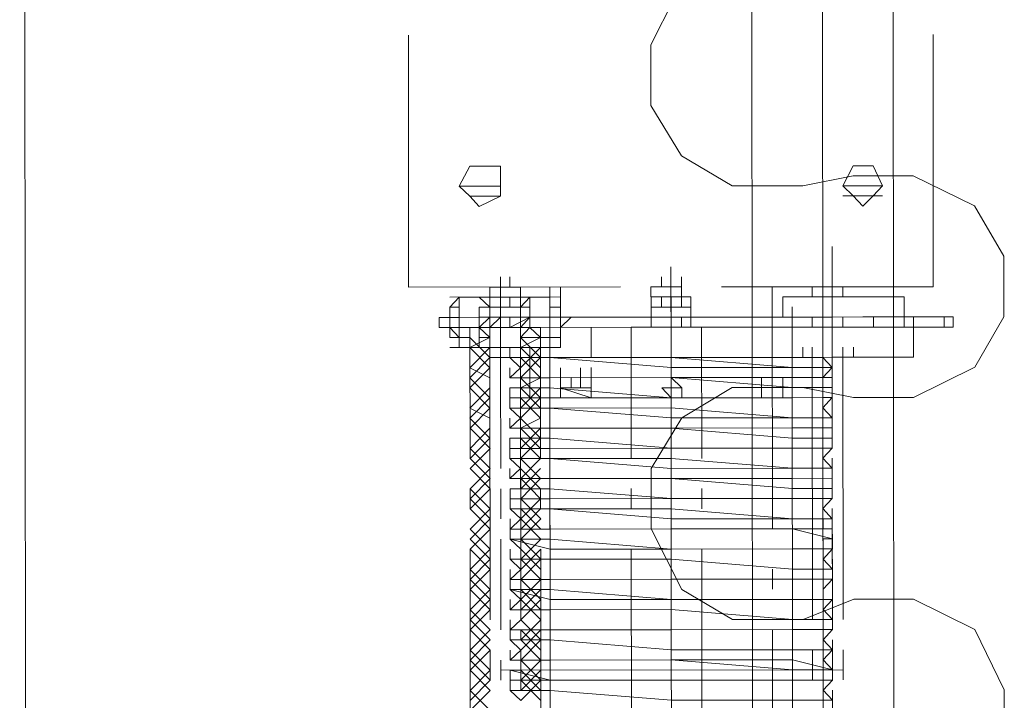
# Model space of a CAD drawing. Header units: inches. Extents: x -5850 to 5646, y 8947 to 13007.
# Tile 203 of 256: x -4432 to -4391, y 11421 to 11449. Entities that reach past the tile are written whole.
import ezdxf

# ---------------------------------------------------------------- set-up
doc = ezdxf.new("R2010")
doc.units = ezdxf.units.IN
doc.header["$MEASUREMENT"] = 0
doc.layers.add('at_Entity', color=7, linetype='Continuous')

msp = doc.modelspace()

# ---------------------------------------------------------------- linework, layer by layer
at = {"layer": 'at_Entity', "color": 7, "lineweight": 20}
for p, q in [((-4430.668, 10205.546), (-4431.996, 11691.973)), ((-4415.709, 11438.121), (-4415.718, 11448.683)), ((-4393.747, 11448.703), (-4393.738, 11438.141)), ((-4413.148, 11443.193), (-4413.594, 11442.35)), ((-4412.758, 11443.193), (-4413.148, 11443.193)), ((-4411.866, 11443.194), (-4412.758, 11443.193)), ((-4411.864, 11441.928), (-4411.866, 11443.194)), ((-4397.088, 11443.207), (-4397.533, 11442.364)), ((-4396.698, 11443.207), (-4397.088, 11443.207)), ((-4396.252, 11443.208), (-4396.698, 11443.207)), ((-4395.861, 11442.366), (-4396.252, 11443.208)), ((-4413.594, 11442.35), (-4411.865, 11442.352)), ((-4413.594, 11442.35), (-4413.147, 11441.927)), ((-4397.533, 11442.364), (-4395.861, 11442.366)), ((-4397.533, 11442.364), (-4397.087, 11441.941)), ((-4396.251, 11441.942), (-4395.861, 11442.366)), ((-4397.533, 11441.941), (-4395.86, 11441.942)), ((-4397.087, 11441.941), (-4396.696, 11441.518)), ((-4396.696, 11441.518), (-4396.251, 11441.942)), ((-4413.147, 11441.927), (-4411.864, 11441.928)), ((-4413.147, 11441.927), (-4412.756, 11441.503)), ((-4412.756, 11441.503), (-4411.864, 11441.928)), ((-4405.114, 11438.131), (-4405.114, 11438.555)), ((-4404.723, 11438.131), (-4404.724, 11438.555)), ((-4404.277, 11438.132), (-4404.278, 11438.555)), ((-4404.277, 11438.132), (-4404.278, 11438.555)), ((-4398.366, 11438.137), (-4398.367, 11438.561)), ((-4406.842, 11438.129), (-4415.709, 11438.121)), ((-4412.307, 11438.124), (-4411.025, 11438.126)), ((-4411.861, 11438.125), (-4412.307, 11438.124)), ((-4412.306, 11437.282), (-4412.307, 11438.124)), ((-4411.471, 11438.125), (-4411.861, 11438.125)), ((-4411.025, 11438.126), (-4411.024, 11437.707)), ((-4409.789, 11427.989), (-4409.798, 11438.127)), ((-4405.56, 11438.13), (-4404.277, 11438.132)), ((-4405.559, 11437.288), (-4405.56, 11438.13)), ((-4404.277, 11438.132), (-4405.114, 11438.131)), ((-4404.723, 11438.131), (-4405.114, 11438.131)), ((-4404.277, 11438.132), (-4404.723, 11438.131)), ((-4404.277, 11438.132), (-4404.723, 11438.131)), ((-4404.277, 11437.713), (-4404.277, 11438.132)), ((-4404.277, 11438.132), (-4404.277, 11437.713)), ((-4393.738, 11438.141), (-4402.604, 11438.133)), ((-4400.476, 11427.997), (-4400.485, 11438.135)), ((-4398.812, 11438.136), (-4398.366, 11438.137)), ((-4398.812, 11437.718), (-4398.812, 11438.136)), ((-4398.812, 11437.718), (-4398.812, 11438.136)), ((-4397.53, 11438.138), (-4398.366, 11438.137)), ((-4398.366, 11438.137), (-4397.53, 11438.138)), ((-4398.366, 11437.719), (-4398.366, 11438.137)), ((-4397.53, 11438.138), (-4397.529, 11437.719)), ((-4413.589, 11437.705), (-4413.979, 11437.281)), ((-4413.143, 11437.705), (-4413.589, 11437.705)), ((-4413.589, 11436.857), (-4413.589, 11437.705)), ((-4413.589, 11437.705), (-4413.143, 11437.705)), ((-4413.143, 11437.705), (-4412.307, 11437.706)), ((-4413.143, 11437.705), (-4412.753, 11437.706)), ((-4412.753, 11437.706), (-4412.306, 11437.282)), ((-4412.307, 11437.706), (-4411.024, 11437.707)), ((-4412.307, 11437.706), (-4412.306, 11437.282)), ((-4411.47, 11437.707), (-4411.47, 11437.283)), ((-4411.024, 11437.707), (-4410.188, 11437.708)), ((-4411.024, 11437.283), (-4411.024, 11437.707)), ((-4411.024, 11437.707), (-4411.024, 11437.283)), ((-4411.024, 11437.283), (-4411.024, 11437.707)), ((-4410.634, 11437.284), (-4410.634, 11437.708)), ((-4410.634, 11437.708), (-4410.188, 11437.708)), ((-4410.188, 11437.708), (-4409.351, 11437.709)), ((-4410.188, 11437.708), (-4409.797, 11437.708)), ((-4409.797, 11437.708), (-4409.797, 11437.285)), ((-4409.351, 11437.709), (-4409.351, 11436.861)), ((-4404.277, 11437.713), (-4405.559, 11437.712)), ((-4405.559, 11437.288), (-4405.559, 11437.712)), ((-4405.113, 11437.713), (-4405.113, 11437.289)), ((-4404.277, 11437.713), (-4403.886, 11437.714)), ((-4404.277, 11437.713), (-4404.276, 11437.289)), ((-4404.276, 11437.289), (-4404.277, 11437.713)), ((-4403.886, 11437.714), (-4403.886, 11437.29)), ((-4398.366, 11437.719), (-4400.039, 11437.717)), ((-4400.039, 11437.717), (-4400.038, 11436.869)), ((-4398.812, 11437.718), (-4398.366, 11437.719)), ((-4398.366, 11437.719), (-4397.083, 11437.72)), ((-4397.975, 11437.719), (-4398.366, 11437.719)), ((-4398.366, 11437.719), (-4397.975, 11437.719)), ((-4397.975, 11437.719), (-4398.366, 11437.719)), ((-4397.083, 11437.72), (-4397.975, 11437.719)), ((-4397.083, 11437.72), (-4397.975, 11437.719)), ((-4397.975, 11436.871), (-4397.975, 11437.719)), ((-4397.529, 11437.719), (-4397.083, 11437.72)), ((-4394.964, 11437.722), (-4397.083, 11437.72)), ((-4394.963, 11436.874), (-4394.964, 11437.722)), ((-4413.979, 11437.281), (-4413.979, 11436.433)), ((-4413.589, 11436.857), (-4413.589, 11437.281)), ((-4412.753, 11437.282), (-4412.306, 11437.282)), ((-4412.753, 11437.282), (-4412.752, 11436.858)), ((-4412.752, 11436.858), (-4412.753, 11437.282)), ((-4412.306, 11437.282), (-4411.024, 11437.283)), ((-4411.024, 11437.283), (-4410.634, 11437.284)), ((-4411.024, 11437.283), (-4411.023, 11436.86)), ((-4409.797, 11437.285), (-4409.351, 11437.285)), ((-4409.795, 11434.747), (-4409.797, 11437.285)), ((-4409.797, 11436.861), (-4409.797, 11437.285)), ((-4409.351, 11437.285), (-4409.35, 11436.437)), ((-4403.886, 11437.29), (-4405.559, 11437.288)), ((-4405.559, 11437.288), (-4405.559, 11436.865)), ((-4403.886, 11437.29), (-4403.886, 11436.866)), ((-4403.886, 11437.29), (-4403.886, 11436.866)), ((-4400.038, 11436.869), (-4400.038, 11437.293)), ((-4399.646, 11434.756), (-4399.648, 11437.294)), ((-4394.963, 11436.874), (-4394.964, 11437.298)), ((-4413.979, 11436.857), (-4414.425, 11436.857)), ((-4414.425, 11436.857), (-4414.425, 11436.433)), ((-4413.979, 11436.433), (-4413.979, 11436.857)), ((-4413.979, 11436.857), (-4413.589, 11436.857)), ((-4413.589, 11436.857), (-4413.979, 11436.857)), ((-4413.979, 11436.857), (-4413.979, 11436.433)), ((-4412.752, 11436.858), (-4413.589, 11436.857)), ((-4413.588, 11436.434), (-4413.589, 11436.857)), ((-4413.589, 11436.857), (-4413.588, 11436.01)), ((-4413.589, 11436.857), (-4413.588, 11436.434)), ((-4412.752, 11436.858), (-4411.023, 11436.86)), ((-4412.306, 11436.859), (-4412.752, 11436.858)), ((-4412.752, 11436.434), (-4412.752, 11436.858)), ((-4412.752, 11436.434), (-4412.752, 11436.858)), ((-4412.306, 11436.435), (-4412.306, 11436.859)), ((-4412.306, 11436.859), (-4412.306, 11436.435)), ((-4412.306, 11436.435), (-4412.306, 11436.859)), ((-4411.023, 11436.86), (-4411.47, 11436.859)), ((-4411.47, 11436.859), (-4411.469, 11436.435)), ((-4411.47, 11436.859), (-4411.469, 11436.435)), ((-4411.469, 11436.435), (-4411.47, 11436.859)), ((-4411.023, 11436.436), (-4411.023, 11436.86)), ((-4411.023, 11436.436), (-4411.023, 11436.86)), ((-4410.633, 11436.86), (-4411.023, 11436.86)), ((-4410.187, 11436.86), (-4410.633, 11436.86)), ((-4405.559, 11436.865), (-4410.187, 11436.86)), ((-4409.351, 11436.861), (-4409.797, 11436.861)), ((-4409.797, 11436.861), (-4409.796, 11436.437)), ((-4409.351, 11436.861), (-4408.904, 11436.862)), ((-4409.35, 11436.437), (-4409.351, 11436.861)), ((-4409.35, 11436.437), (-4409.351, 11436.861)), ((-4409.351, 11436.861), (-4409.35, 11436.437)), ((-4408.904, 11436.862), (-4409.35, 11436.437)), ((-4404.276, 11436.866), (-4405.559, 11436.865)), ((-4405.558, 11436.441), (-4405.559, 11436.865)), ((-4405.112, 11436.865), (-4405.559, 11436.865)), ((-4405.558, 11436.441), (-4405.559, 11436.865)), ((-4405.112, 11436.865), (-4404.276, 11436.866)), ((-4404.276, 11436.442), (-4404.276, 11436.866)), ((-4404.276, 11436.442), (-4404.276, 11436.866)), ((-4403.886, 11436.866), (-4404.276, 11436.866)), ((-4400.038, 11436.869), (-4403.886, 11436.866)), ((-4403.885, 11436.442), (-4403.886, 11436.866)), ((-4401.32, 11436.445), (-4401.321, 11436.868)), ((-4401.32, 11436.445), (-4401.321, 11436.868)), ((-4398.811, 11436.871), (-4400.038, 11436.869)), ((-4398.811, 11436.447), (-4398.811, 11436.871)), ((-4398.811, 11436.871), (-4397.975, 11436.871)), ((-4396.246, 11436.873), (-4397.975, 11436.871)), ((-4397.975, 11436.871), (-4396.692, 11436.872)), ((-4397.528, 11436.448), (-4397.529, 11436.872)), ((-4396.246, 11436.873), (-4396.692, 11436.872)), ((-4395.856, 11436.873), (-4396.246, 11436.873)), ((-4396.246, 11436.449), (-4396.246, 11436.873)), ((-4395.856, 11436.873), (-4395.41, 11436.874)), ((-4395.41, 11436.874), (-4395.409, 11436.45)), ((-4394.963, 11436.874), (-4395.41, 11436.874)), ((-4393.737, 11436.875), (-4394.963, 11436.874)), ((-4394.573, 11436.451), (-4394.573, 11436.874)), ((-4392.9, 11436.876), (-4393.737, 11436.875)), ((-4393.29, 11436.452), (-4393.29, 11436.875)), ((-4392.9, 11436.452), (-4392.9, 11436.876)), ((-4413.979, 11436.433), (-4414.425, 11436.433)), ((-4413.588, 11436.434), (-4413.979, 11436.433)), ((-4413.588, 11436.434), (-4413.979, 11436.433)), ((-4413.979, 11436.433), (-4413.978, 11436.009)), ((-4413.588, 11436.01), (-4413.588, 11436.434)), ((-4412.752, 11436.434), (-4413.588, 11436.434)), ((-4413.588, 11436.434), (-4413.588, 11436.01)), ((-4412.752, 11436.434), (-4413.142, 11436.434)), ((-4413.137, 11430.941), (-4413.142, 11436.434)), ((-4412.306, 11436.435), (-4412.752, 11436.434)), ((-4412.306, 11436.435), (-4412.752, 11436.434)), ((-4412.306, 11436.435), (-4412.752, 11436.434)), ((-4412.305, 11436.011), (-4412.752, 11436.434)), ((-4412.751, 11436.01), (-4412.752, 11436.434)), ((-4412.306, 11436.435), (-4411.469, 11436.435)), ((-4412.306, 11436.435), (-4412.305, 11435.169)), ((-4412.305, 11436.011), (-4412.306, 11436.435)), ((-4411.469, 11436.435), (-4411.023, 11436.436)), ((-4410.633, 11436.436), (-4411.023, 11436.436)), ((-4411.023, 11436.436), (-4410.633, 11436.436)), ((-4411.023, 11436.012), (-4411.023, 11436.436)), ((-4410.633, 11436.436), (-4411.023, 11436.436)), ((-4411.023, 11436.436), (-4411.022, 11435.17)), ((-4411.023, 11436.436), (-4411.023, 11436.012)), ((-4410.187, 11436.437), (-4410.633, 11436.436)), ((-4410.633, 11436.436), (-4410.187, 11436.437)), ((-4405.112, 11436.441), (-4410.187, 11436.437)), ((-4410.182, 11430.944), (-4410.187, 11436.437)), ((-4409.796, 11436.437), (-4404.722, 11436.441)), ((-4409.771, 11408.137), (-4409.796, 11436.437)), ((-4409.795, 11435.171), (-4409.796, 11436.437)), ((-4409.796, 11436.013), (-4409.796, 11436.437)), ((-4409.35, 11436.437), (-4409.35, 11436.014)), ((-4409.35, 11436.014), (-4409.35, 11436.437)), ((-4408.068, 11436.438), (-4405.558, 11436.441)), ((-4405.949, 11436.44), (-4408.068, 11436.438)), ((-4408.068, 11436.438), (-4408.066, 11435.173)), ((-4406.39, 11430.947), (-4406.395, 11436.44)), ((-4406.395, 11436.44), (-4405.949, 11436.44)), ((-4405.949, 11436.44), (-4403.885, 11436.442)), ((-4405.949, 11436.44), (-4405.558, 11436.441)), ((-4405.558, 11436.441), (-4403.885, 11436.442)), ((-4404.276, 11436.442), (-4405.112, 11436.441)), ((-4404.722, 11436.441), (-4404.276, 11436.442)), ((-4400.038, 11436.446), (-4404.276, 11436.442)), ((-4399.647, 11436.446), (-4404.276, 11436.442)), ((-4401.32, 11436.445), (-4404.276, 11436.442)), ((-4403.885, 11436.442), (-4404.276, 11436.442)), ((-4403.885, 11436.442), (-4401.32, 11436.445)), ((-4403.885, 11436.442), (-4403.439, 11436.443)), ((-4403.434, 11430.95), (-4403.439, 11436.443)), ((-4394.573, 11436.451), (-4401.32, 11436.445)), ((-4401.32, 11436.445), (-4399.647, 11436.446)), ((-4401.319, 11435.179), (-4401.32, 11436.445)), ((-4398.811, 11436.447), (-4400.038, 11436.446)), ((-4394.963, 11436.45), (-4399.647, 11436.446)), ((-4399.647, 11436.446), (-4399.646, 11435.18)), ((-4399.622, 11408.146), (-4399.647, 11436.446)), ((-4399.201, 11436.446), (-4397.082, 11436.448)), ((-4399.201, 11436.446), (-4397.082, 11436.448)), ((-4398.811, 11436.447), (-4397.974, 11436.448)), ((-4396.692, 11436.449), (-4397.974, 11436.448)), ((-4397.974, 11436.448), (-4396.246, 11436.449)), ((-4396.246, 11436.449), (-4396.692, 11436.449)), ((-4395.855, 11436.449), (-4396.246, 11436.449)), ((-4395.409, 11436.45), (-4395.855, 11436.449)), ((-4394.963, 11436.45), (-4395.409, 11436.45)), ((-4394.963, 11436.45), (-4394.573, 11436.451)), ((-4393.736, 11436.451), (-4394.963, 11436.45)), ((-4394.572, 11435.185), (-4394.573, 11436.451)), ((-4392.9, 11436.452), (-4393.736, 11436.451)), ((-4413.978, 11436.009), (-4413.588, 11436.01)), ((-4413.142, 11436.01), (-4413.588, 11436.01)), ((-4413.588, 11435.592), (-4413.588, 11436.01)), ((-4412.305, 11435.169), (-4412.305, 11436.011)), ((-4412.305, 11435.169), (-4412.305, 11436.011)), ((-4411.023, 11436.012), (-4411.022, 11435.17)), ((-4411.023, 11436.012), (-4411.022, 11435.17)), ((-4409.796, 11436.013), (-4410.186, 11436.013)), ((-4409.35, 11436.014), (-4409.796, 11436.013)), ((-4409.796, 11436.013), (-4409.796, 11435.595)), ((-4413.141, 11435.592), (-4413.588, 11435.592)), ((-4412.305, 11435.169), (-4412.305, 11435.593)), ((-4412.305, 11435.169), (-4412.305, 11435.593)), ((-4412.305, 11435.169), (-4412.305, 11435.593)), ((-4412.305, 11435.169), (-4412.305, 11435.593)), ((-4412.305, 11435.169), (-4412.305, 11435.593)), ((-4412.305, 11435.169), (-4412.305, 11435.593)), ((-4411.468, 11435.17), (-4411.468, 11435.593)), ((-4411.468, 11435.17), (-4411.468, 11435.593)), ((-4411.022, 11435.17), (-4411.022, 11435.594)), ((-4411.022, 11435.17), (-4411.022, 11435.594)), ((-4411.022, 11435.17), (-4411.022, 11435.594)), ((-4411.022, 11435.17), (-4411.022, 11435.594)), ((-4411.022, 11435.17), (-4411.022, 11435.594)), ((-4411.022, 11435.17), (-4411.022, 11435.594)), ((-4410.632, 11435.17), (-4410.632, 11435.594)), ((-4410.632, 11435.17), (-4410.632, 11435.594)), ((-4409.796, 11435.595), (-4410.186, 11435.595)), ((-4410.186, 11435.171), (-4410.186, 11435.595)), ((-4410.186, 11435.171), (-4410.186, 11435.595)), ((-4409.795, 11435.171), (-4409.796, 11435.595)), ((-4401.319, 11435.179), (-4401.319, 11435.602)), ((-4401.319, 11435.179), (-4401.319, 11435.602)), ((-4399.646, 11435.18), (-4399.646, 11435.604)), ((-4399.2, 11435.181), (-4399.2, 11435.604)), ((-4398.81, 11435.181), (-4398.81, 11435.605)), ((-4398.81, 11435.181), (-4398.81, 11435.605)), ((-4397.527, 11435.182), (-4397.527, 11435.606)), ((-4397.527, 11435.182), (-4397.527, 11435.606)), ((-4397.081, 11435.182), (-4397.081, 11435.606)), ((-4412.305, 11435.169), (-4411.022, 11435.17)), ((-4411.022, 11435.17), (-4412.305, 11435.169)), ((-4412.295, 11424.189), (-4412.305, 11435.169)), ((-4412.295, 11424.189), (-4412.305, 11435.169)), ((-4410.632, 11435.17), (-4411.468, 11435.17)), ((-4410.632, 11435.17), (-4411.468, 11435.17)), ((-4410.632, 11435.17), (-4411.468, 11435.17)), ((-4411.022, 11434.746), (-4411.468, 11435.17)), ((-4411.022, 11435.17), (-4411.012, 11424.19)), ((-4411.022, 11435.17), (-4411.012, 11424.19)), ((-4410.186, 11435.171), (-4410.632, 11435.17)), ((-4410.186, 11435.171), (-4410.632, 11435.17)), ((-4410.632, 11435.17), (-4410.186, 11435.171)), ((-4410.632, 11435.17), (-4410.631, 11434.328)), ((-4410.631, 11434.328), (-4410.632, 11435.17)), ((-4410.186, 11435.171), (-4409.795, 11435.171)), ((-4409.795, 11435.171), (-4410.186, 11435.171)), ((-4410.186, 11435.171), (-4410.185, 11434.329)), ((-4410.186, 11435.171), (-4410.185, 11434.329)), ((-4410.186, 11435.171), (-4409.795, 11435.171)), ((-4409.795, 11435.171), (-4404.721, 11435.176)), ((-4404.721, 11435.176), (-4409.795, 11435.171)), ((-4409.795, 11435.171), (-4404.72, 11434.752)), ((-4408.066, 11435.173), (-4406.394, 11435.174)), ((-4406.394, 11435.174), (-4408.066, 11435.173)), ((-4399.646, 11435.18), (-4404.721, 11435.176)), ((-4404.721, 11435.176), (-4399.646, 11434.756)), ((-4401.319, 11435.179), (-4403.438, 11435.177)), ((-4403.438, 11435.177), (-4401.319, 11435.179)), ((-4394.572, 11435.185), (-4401.319, 11435.179)), ((-4401.319, 11435.179), (-4399.2, 11435.181)), ((-4398.364, 11435.181), (-4399.646, 11435.18)), ((-4399.2, 11435.181), (-4397.973, 11435.182)), ((-4398.81, 11435.181), (-4399.2, 11435.181)), ((-4398.81, 11435.181), (-4399.2, 11435.181)), ((-4398.81, 11435.181), (-4397.081, 11435.182)), ((-4398.81, 11435.181), (-4397.527, 11435.182)), ((-4398.8, 11424.201), (-4398.81, 11435.181)), ((-4398.364, 11435.181), (-4397.973, 11434.758)), ((-4397.973, 11435.182), (-4394.962, 11435.184)), ((-4397.973, 11434.758), (-4397.973, 11435.182)), ((-4397.081, 11435.182), (-4397.527, 11435.182)), ((-4397.527, 11435.182), (-4397.517, 11424.202)), ((-4394.962, 11435.184), (-4394.572, 11435.185)), ((-4411.467, 11434.328), (-4411.468, 11434.746)), ((-4411.467, 11434.328), (-4411.022, 11434.746)), ((-4410.631, 11434.328), (-4410.631, 11434.747)), ((-4410.631, 11434.328), (-4410.631, 11434.747)), ((-4410.631, 11434.328), (-4410.631, 11434.747)), ((-4410.631, 11434.328), (-4410.631, 11434.747)), ((-4410.185, 11434.329), (-4410.185, 11434.747)), ((-4410.185, 11434.329), (-4410.185, 11434.747)), ((-4410.185, 11434.329), (-4410.185, 11434.747)), ((-4410.185, 11434.329), (-4410.185, 11434.747)), ((-4409.348, 11434.329), (-4409.349, 11434.748)), ((-4409.348, 11434.329), (-4409.349, 11434.748)), ((-4408.512, 11434.33), (-4408.512, 11434.748)), ((-4408.066, 11434.331), (-4408.066, 11434.749)), ((-4408.066, 11434.331), (-4408.066, 11434.749)), ((-4399.646, 11434.756), (-4404.72, 11434.752)), ((-4399.646, 11434.756), (-4397.973, 11434.758)), ((-4397.973, 11434.758), (-4399.646, 11434.756)), ((-4397.973, 11434.758), (-4398.363, 11434.339)), ((-4410.631, 11434.328), (-4411.467, 11434.328)), ((-4411.467, 11434.328), (-4410.631, 11434.328)), ((-4411.021, 11434.328), (-4411.467, 11434.328)), ((-4411.021, 11433.904), (-4411.021, 11434.328)), ((-4410.185, 11434.329), (-4410.631, 11434.328)), ((-4410.631, 11434.328), (-4410.185, 11434.329)), ((-4410.631, 11434.328), (-4410.631, 11433.905)), ((-4410.185, 11434.329), (-4409.794, 11434.329)), ((-4409.794, 11434.329), (-4410.185, 11434.329)), ((-4410.184, 11433.905), (-4410.185, 11434.329)), ((-4409.794, 11434.329), (-4404.72, 11434.334)), ((-4409.794, 11434.329), (-4404.72, 11434.334)), ((-4408.066, 11434.331), (-4409.348, 11434.329)), ((-4409.348, 11434.329), (-4408.066, 11434.331)), ((-4409.348, 11434.329), (-4408.902, 11434.33)), ((-4409.348, 11433.906), (-4409.348, 11434.329)), ((-4409.348, 11433.906), (-4409.348, 11434.329)), ((-4409.348, 11433.906), (-4409.348, 11434.329)), ((-4408.902, 11434.33), (-4408.902, 11433.906)), ((-4408.512, 11434.33), (-4408.511, 11433.906)), ((-4408.512, 11434.33), (-4408.511, 11433.906)), ((-4408.511, 11433.906), (-4408.512, 11434.33)), ((-4408.511, 11433.906), (-4408.512, 11434.33)), ((-4408.066, 11434.331), (-4408.065, 11433.907)), ((-4408.065, 11433.907), (-4408.066, 11434.331)), ((-4408.065, 11433.907), (-4408.066, 11434.331)), ((-4408.066, 11434.331), (-4408.065, 11433.907)), ((-4408.065, 11433.907), (-4408.066, 11434.331)), ((-4399.645, 11434.338), (-4404.72, 11434.334)), ((-4404.72, 11434.334), (-4399.645, 11433.914)), ((-4404.72, 11434.334), (-4404.72, 11433.91)), ((-4404.273, 11433.91), (-4404.72, 11434.334)), ((-4400.928, 11433.913), (-4400.928, 11434.337)), ((-4400.928, 11433.913), (-4400.928, 11434.337)), ((-4400.928, 11433.913), (-4400.928, 11434.337)), ((-4400.928, 11433.913), (-4400.928, 11434.337)), ((-4400.928, 11433.913), (-4400.928, 11434.337)), ((-4399.645, 11434.338), (-4397.972, 11434.34)), ((-4398.363, 11434.339), (-4397.972, 11434.34)), ((-4397.972, 11433.916), (-4397.972, 11434.34)), ((-4411.467, 11433.904), (-4410.631, 11433.905)), ((-4411.467, 11433.904), (-4411.467, 11433.48)), ((-4411.467, 11433.904), (-4411.021, 11433.904)), ((-4410.631, 11433.905), (-4410.184, 11433.905)), ((-4410.184, 11433.905), (-4409.794, 11433.905)), ((-4409.794, 11433.905), (-4404.719, 11433.486)), ((-4409.348, 11433.906), (-4408.065, 11433.907)), ((-4408.065, 11433.483), (-4409.348, 11433.906)), ((-4408.902, 11433.906), (-4409.348, 11433.906)), ((-4404.72, 11433.91), (-4405.11, 11433.909)), ((-4405.11, 11433.909), (-4404.719, 11433.486)), ((-4404.273, 11433.486), (-4404.273, 11433.91)), ((-4401.318, 11433.913), (-4401.318, 11433.489)), ((-4401.318, 11433.913), (-4401.318, 11433.489)), ((-4400.035, 11433.914), (-4400.928, 11433.913)), ((-4400.035, 11433.914), (-4400.928, 11433.913)), ((-4400.928, 11433.913), (-4400.927, 11433.489)), ((-4400.927, 11433.489), (-4400.928, 11433.913)), ((-4400.928, 11433.913), (-4400.927, 11433.489)), ((-4400.927, 11433.489), (-4400.928, 11433.913)), ((-4400.927, 11433.489), (-4400.928, 11433.913)), ((-4400.035, 11433.914), (-4400.481, 11433.914)), ((-4400.481, 11433.914), (-4400.481, 11433.49)), ((-4400.035, 11433.49), (-4400.035, 11433.914)), ((-4399.645, 11433.914), (-4397.972, 11433.916)), ((-4397.972, 11433.916), (-4398.362, 11433.915)), ((-4398.362, 11433.915), (-4398.362, 11433.492)), ((-4397.972, 11433.492), (-4397.972, 11433.916)), ((-4411.467, 11433.48), (-4409.794, 11433.481)), ((-4411.466, 11433.056), (-4411.467, 11433.48)), ((-4411.02, 11433.48), (-4411.467, 11433.48)), ((-4411.02, 11433.057), (-4411.02, 11433.48)), ((-4409.794, 11433.481), (-4404.719, 11433.486)), ((-4404.719, 11433.486), (-4399.645, 11433.491)), ((-4399.645, 11433.491), (-4404.719, 11433.486)), ((-4404.719, 11433.486), (-4404.273, 11433.486)), ((-4400.035, 11433.49), (-4400.927, 11433.489)), ((-4400.035, 11433.49), (-4400.927, 11433.489)), ((-4400.481, 11433.49), (-4400.035, 11433.49)), ((-4399.645, 11433.491), (-4397.972, 11433.492)), ((-4397.972, 11433.492), (-4399.645, 11433.491)), ((-4398.362, 11433.492), (-4397.972, 11433.492)), ((-4397.972, 11433.492), (-4398.362, 11433.068)), ((-4411.466, 11433.056), (-4409.793, 11433.058)), ((-4409.793, 11433.058), (-4411.466, 11433.056)), ((-4411.466, 11433.056), (-4411.02, 11433.057)), ((-4411.02, 11432.638), (-4411.466, 11433.056)), ((-4404.719, 11433.062), (-4409.793, 11433.058)), ((-4409.793, 11433.058), (-4404.718, 11432.644)), ((-4404.719, 11433.062), (-4399.644, 11432.648)), ((-4398.362, 11433.068), (-4397.971, 11432.65)), ((-4397.971, 11432.65), (-4397.971, 11433.068)), ((-4411.465, 11432.214), (-4411.466, 11432.638)), ((-4411.465, 11432.214), (-4411.02, 11432.638)), ((-4399.644, 11432.648), (-4404.718, 11432.644)), ((-4399.644, 11432.648), (-4397.971, 11432.65)), ((-4397.971, 11432.65), (-4399.644, 11432.648)), ((-4397.971, 11432.65), (-4398.361, 11432.65)), ((-4398.361, 11432.65), (-4398.361, 11432.226)), ((-4411.465, 11432.214), (-4409.793, 11432.216)), ((-4409.793, 11432.216), (-4411.465, 11432.214)), ((-4411.019, 11432.215), (-4411.465, 11432.214)), ((-4411.019, 11431.791), (-4411.019, 11432.215)), ((-4409.793, 11432.216), (-4404.718, 11432.22)), ((-4404.718, 11432.22), (-4409.793, 11432.216)), ((-4399.643, 11432.225), (-4404.718, 11432.22)), ((-4404.718, 11432.22), (-4399.643, 11431.801)), ((-4399.643, 11432.225), (-4397.971, 11432.226)), ((-4398.361, 11432.226), (-4397.971, 11432.226)), ((-4397.97, 11431.802), (-4397.971, 11432.226)), ((-4411.465, 11431.79), (-4409.792, 11431.792)), ((-4411.465, 11431.79), (-4411.019, 11431.791)), ((-4411.465, 11431.79), (-4411.465, 11431.366)), ((-4409.792, 11431.792), (-4404.717, 11431.373)), ((-4399.643, 11431.801), (-4397.97, 11431.802)), ((-4397.97, 11431.802), (-4398.361, 11431.802)), ((-4398.361, 11431.802), (-4398.36, 11431.378)), ((-4397.97, 11431.379), (-4397.97, 11431.802)), ((-4411.465, 11431.366), (-4409.792, 11431.368)), ((-4411.019, 11431.367), (-4411.465, 11431.366)), ((-4411.464, 11430.943), (-4411.465, 11431.366)), ((-4411.018, 11430.943), (-4411.019, 11431.367)), ((-4409.792, 11431.368), (-4404.717, 11431.373)), ((-4404.717, 11431.373), (-4399.643, 11431.377)), ((-4399.643, 11431.377), (-4404.717, 11431.373)), ((-4399.643, 11431.377), (-4397.97, 11431.379)), ((-4397.97, 11431.379), (-4399.643, 11431.377)), ((-4398.36, 11431.378), (-4397.97, 11431.379)), ((-4397.97, 11431.379), (-4398.36, 11430.954)), ((-4411.464, 11430.943), (-4409.791, 11430.944)), ((-4409.791, 11430.944), (-4411.464, 11430.943)), ((-4411.464, 11430.943), (-4411.018, 11430.943)), ((-4411.018, 11430.525), (-4411.464, 11430.943)), ((-4404.717, 11430.949), (-4409.791, 11430.944)), ((-4409.791, 11430.944), (-4404.716, 11430.53)), ((-4404.717, 11430.949), (-4399.642, 11430.535)), ((-4398.36, 11430.954), (-4397.969, 11430.536)), ((-4397.969, 11430.536), (-4397.969, 11430.955)), ((-4411.464, 11430.101), (-4411.018, 11430.525)), ((-4411.464, 11430.101), (-4411.464, 11430.524)), ((-4399.642, 11430.535), (-4404.716, 11430.53)), ((-4399.642, 11430.535), (-4397.969, 11430.536)), ((-4397.969, 11430.536), (-4399.642, 11430.535)), ((-4397.969, 11430.536), (-4398.359, 11430.536)), ((-4398.359, 11430.536), (-4398.359, 11430.112)), ((-4411.464, 11430.101), (-4409.791, 11430.102)), ((-4409.791, 11430.102), (-4411.464, 11430.101)), ((-4411.017, 11430.101), (-4411.464, 11430.101)), ((-4411.017, 11429.677), (-4411.017, 11430.101)), ((-4409.791, 11430.102), (-4404.716, 11430.107)), ((-4409.791, 11430.102), (-4404.716, 11430.107)), ((-4399.642, 11430.111), (-4404.716, 11430.107)), ((-4404.716, 11430.107), (-4399.641, 11429.687)), ((-4399.642, 11430.111), (-4397.969, 11430.113)), ((-4398.359, 11430.112), (-4397.969, 11430.113)), ((-4397.968, 11429.689), (-4397.969, 11430.113)), ((-4413.135, 11428.833), (-4413.136, 11429.675)), ((-4411.463, 11429.677), (-4409.79, 11429.678)), ((-4411.463, 11429.677), (-4411.463, 11429.259)), ((-4411.463, 11429.677), (-4411.017, 11429.677)), ((-4410.18, 11428.836), (-4410.181, 11429.678)), ((-4409.79, 11429.678), (-4404.715, 11429.265)), ((-4406.388, 11428.839), (-4406.389, 11429.681)), ((-4403.432, 11428.842), (-4403.433, 11429.684)), ((-4399.641, 11429.687), (-4397.968, 11429.689)), ((-4397.968, 11429.689), (-4398.359, 11429.689)), ((-4398.359, 11429.689), (-4398.358, 11429.27)), ((-4397.968, 11429.271), (-4397.968, 11429.689)), ((-4411.463, 11429.259), (-4409.79, 11429.26)), ((-4411.462, 11428.835), (-4411.463, 11429.259)), ((-4411.017, 11429.259), (-4411.463, 11429.259)), ((-4411.016, 11428.835), (-4411.017, 11429.259)), ((-4404.715, 11429.265), (-4409.79, 11429.26)), ((-4404.715, 11429.265), (-4399.641, 11429.269)), ((-4399.641, 11429.269), (-4404.715, 11429.265)), ((-4399.641, 11429.269), (-4397.968, 11429.271)), ((-4397.968, 11429.271), (-4399.641, 11429.269)), ((-4398.358, 11429.27), (-4397.968, 11429.271)), ((-4397.968, 11429.271), (-4398.358, 11428.846)), ((-4411.462, 11428.835), (-4409.79, 11428.836)), ((-4409.79, 11428.836), (-4411.462, 11428.835)), ((-4411.462, 11428.835), (-4411.016, 11428.835)), ((-4411.016, 11428.411), (-4411.462, 11428.835)), ((-4409.79, 11428.836), (-4404.715, 11428.841)), ((-4409.79, 11428.836), (-4404.715, 11428.417)), ((-4404.715, 11428.841), (-4399.64, 11428.422)), ((-4398.358, 11428.846), (-4397.967, 11428.423)), ((-4397.967, 11428.423), (-4397.968, 11428.847)), ((-4411.462, 11427.987), (-4411.462, 11428.411)), ((-4411.462, 11427.987), (-4411.016, 11428.411)), ((-4399.64, 11428.422), (-4404.715, 11428.417)), ((-4399.64, 11428.422), (-4397.967, 11428.423)), ((-4397.967, 11428.423), (-4399.64, 11428.422)), ((-4397.967, 11428.423), (-4398.357, 11428.423)), ((-4398.357, 11428.423), (-4398.357, 11427.999)), ((-4411.462, 11427.987), (-4409.789, 11427.989)), ((-4409.789, 11427.989), (-4411.462, 11427.987)), ((-4411.016, 11427.988), (-4411.462, 11427.987)), ((-4411.461, 11427.569), (-4411.462, 11427.987)), ((-4411.015, 11427.569), (-4411.016, 11427.988)), ((-4409.789, 11427.989), (-4404.714, 11427.993)), ((-4409.789, 11427.989), (-4404.714, 11427.993)), ((-4404.714, 11427.993), (-4399.64, 11427.998)), ((-4399.64, 11427.998), (-4404.714, 11427.993)), ((-4397.967, 11427.999), (-4399.64, 11427.998)), ((-4399.64, 11427.998), (-4397.966, 11427.581)), ((-4398.357, 11427.999), (-4397.967, 11427.999)), ((-4397.966, 11427.581), (-4397.967, 11427.999)), ((-4409.788, 11427.57), (-4411.461, 11427.569)), ((-4411.461, 11427.569), (-4409.788, 11427.147)), ((-4411.461, 11427.569), (-4411.015, 11427.569)), ((-4411.015, 11427.146), (-4411.461, 11427.569)), ((-4409.788, 11427.57), (-4404.713, 11427.151)), ((-4397.966, 11427.581), (-4398.357, 11427.581)), ((-4398.357, 11427.581), (-4398.356, 11427.157)), ((-4397.966, 11427.157), (-4397.966, 11427.581)), ((-4413.125, 11417.43), (-4413.134, 11427.144)), ((-4411.461, 11426.721), (-4411.461, 11427.145)), ((-4411.014, 11426.722), (-4411.015, 11427.146)), ((-4410.17, 11417.432), (-4410.178, 11427.146)), ((-4409.788, 11427.147), (-4404.713, 11427.151)), ((-4406.378, 11417.436), (-4406.386, 11427.15)), ((-4404.713, 11427.151), (-4399.639, 11427.156)), ((-4399.639, 11427.156), (-4404.713, 11427.151)), ((-4403.422, 11417.438), (-4403.431, 11427.152)), ((-4399.639, 11427.156), (-4397.966, 11427.157)), ((-4397.966, 11427.157), (-4399.639, 11427.156)), ((-4398.356, 11427.157), (-4397.966, 11427.157)), ((-4397.966, 11427.157), (-4398.356, 11426.733)), ((-4411.461, 11426.721), (-4409.788, 11426.723)), ((-4409.788, 11426.723), (-4411.461, 11426.721)), ((-4411.461, 11426.721), (-4411.014, 11426.722)), ((-4411.014, 11426.298), (-4411.461, 11426.721)), ((-4409.788, 11426.723), (-4404.713, 11426.727)), ((-4404.713, 11426.727), (-4409.788, 11426.723)), ((-4404.713, 11426.727), (-4399.638, 11426.308)), ((-4399.638, 11426.308), (-4404.713, 11426.727)), ((-4398.356, 11426.733), (-4397.965, 11426.31)), ((-4397.965, 11426.31), (-4397.966, 11426.733)), ((-4411.46, 11425.879), (-4411.46, 11426.298)), ((-4411.46, 11425.879), (-4411.014, 11426.298)), ((-4409.787, 11425.457), (-4409.787, 11426.299)), ((-4400.474, 11425.465), (-4400.475, 11426.307)), ((-4399.638, 11426.308), (-4397.965, 11426.31)), ((-4397.965, 11426.31), (-4399.638, 11426.308)), ((-4397.965, 11426.31), (-4398.356, 11426.309)), ((-4398.356, 11426.309), (-4398.355, 11425.891)), ((-4397.965, 11425.891), (-4397.965, 11426.31)), ((-4411.46, 11425.879), (-4409.787, 11425.881)), ((-4409.787, 11425.881), (-4411.46, 11425.879)), ((-4411.014, 11425.88), (-4411.46, 11425.879)), ((-4411.459, 11425.455), (-4411.46, 11425.879)), ((-4411.013, 11425.456), (-4411.014, 11425.88)), ((-4409.787, 11425.881), (-4404.712, 11425.885)), ((-4404.712, 11425.885), (-4409.787, 11425.881)), ((-4404.712, 11425.885), (-4399.638, 11425.89)), ((-4399.638, 11425.89), (-4404.712, 11425.885)), ((-4399.638, 11425.89), (-4397.965, 11425.891)), ((-4397.965, 11425.891), (-4399.638, 11425.89)), ((-4398.355, 11425.891), (-4397.965, 11425.891)), ((-4397.965, 11425.891), (-4398.355, 11425.467)), ((-4409.787, 11425.457), (-4411.459, 11425.455)), ((-4411.459, 11425.455), (-4411.013, 11425.456)), ((-4411.459, 11425.455), (-4409.786, 11425.033)), ((-4411.013, 11425.032), (-4411.459, 11425.455)), ((-4409.787, 11425.457), (-4404.712, 11425.038)), ((-4398.355, 11425.467), (-4398.354, 11425.043)), ((-4397.964, 11425.044), (-4397.965, 11425.468)), ((-4411.459, 11424.608), (-4411.459, 11425.032)), ((-4411.459, 11424.608), (-4411.013, 11425.032)), ((-4409.786, 11425.033), (-4404.712, 11425.038)), ((-4404.712, 11425.038), (-4399.637, 11425.042)), ((-4399.637, 11425.042), (-4404.712, 11425.038)), ((-4399.637, 11425.042), (-4397.964, 11425.044)), ((-4397.964, 11425.044), (-4399.637, 11425.042)), ((-4398.354, 11425.043), (-4397.964, 11425.044)), ((-4397.964, 11425.044), (-4398.354, 11424.62)), ((-4409.786, 11424.609), (-4404.711, 11424.614)), ((-4404.711, 11424.614), (-4409.786, 11424.609)), ((-4404.711, 11424.614), (-4399.636, 11424.2)), ((-4399.636, 11424.2), (-4404.711, 11424.614)), ((-4398.354, 11424.62), (-4397.963, 11424.202)), ((-4397.963, 11424.202), (-4397.964, 11424.62)), ((-4411.459, 11424.608), (-4409.786, 11424.609)), ((-4409.786, 11424.609), (-4411.459, 11424.608)), ((-4411.013, 11424.608), (-4411.459, 11424.608)), ((-4411.012, 11424.19), (-4411.013, 11424.608)), ((-4399.636, 11424.2), (-4397.963, 11424.202)), ((-4397.963, 11424.202), (-4399.636, 11424.2)), ((-4397.963, 11424.202), (-4398.354, 11424.201)), ((-4398.354, 11424.201), (-4398.353, 11423.778)), ((-4397.963, 11423.778), (-4397.963, 11424.202)), ((-4411.458, 11423.766), (-4411.458, 11424.19)), ((-4411.458, 11423.766), (-4411.012, 11424.19)), ((-4411.458, 11423.766), (-4409.785, 11423.767)), ((-4409.785, 11423.767), (-4411.458, 11423.766)), ((-4411.458, 11423.342), (-4411.458, 11423.766)), ((-4411.012, 11423.766), (-4411.458, 11423.766)), ((-4411.011, 11423.342), (-4411.012, 11423.766)), ((-4409.785, 11423.767), (-4404.71, 11423.772)), ((-4404.71, 11423.772), (-4409.785, 11423.767)), ((-4409.776, 11414.053), (-4409.785, 11423.767)), ((-4404.71, 11423.772), (-4399.636, 11423.776)), ((-4399.636, 11423.776), (-4404.71, 11423.772)), ((-4400.464, 11414.062), (-4400.472, 11423.776)), ((-4399.636, 11423.776), (-4397.963, 11423.778)), ((-4397.963, 11423.778), (-4399.636, 11423.776)), ((-4398.353, 11423.778), (-4397.963, 11423.778)), ((-4397.963, 11423.778), (-4398.353, 11423.354)), ((-4411.458, 11423.342), (-4409.785, 11423.344)), ((-4409.785, 11423.344), (-4411.458, 11423.342)), ((-4411.458, 11423.342), (-4411.011, 11423.342)), ((-4411.011, 11422.919), (-4411.458, 11423.342)), ((-4409.785, 11423.344), (-4404.71, 11422.924)), ((-4404.71, 11422.924), (-4409.785, 11423.344)), ((-4398.353, 11423.354), (-4397.962, 11422.93)), ((-4397.962, 11422.93), (-4397.963, 11423.354)), ((-4412.292, 11421.652), (-4412.294, 11422.917)), ((-4412.292, 11421.652), (-4412.294, 11422.917)), ((-4411.457, 11422.5), (-4411.011, 11422.919)), ((-4411.457, 11422.5), (-4411.457, 11422.918)), ((-4411.011, 11422.919), (-4411.01, 11421.653)), ((-4411.011, 11422.919), (-4411.01, 11421.653)), ((-4404.71, 11422.924), (-4399.635, 11422.929)), ((-4399.635, 11422.929), (-4404.71, 11422.924)), ((-4399.635, 11422.929), (-4397.962, 11422.93)), ((-4397.962, 11422.93), (-4399.635, 11422.929)), ((-4398.798, 11421.664), (-4398.799, 11422.93)), ((-4397.962, 11422.93), (-4398.352, 11422.512)), ((-4397.516, 11422.931), (-4397.515, 11421.665)), ((-4411.457, 11422.5), (-4409.784, 11422.501)), ((-4409.784, 11422.501), (-4411.457, 11422.5)), ((-4411.011, 11422.5), (-4411.457, 11422.5)), ((-4411.01, 11422.077), (-4411.011, 11422.5)), ((-4409.784, 11422.501), (-4404.709, 11422.506)), ((-4404.709, 11422.506), (-4409.784, 11422.501)), ((-4399.635, 11422.511), (-4404.709, 11422.506)), ((-4404.709, 11422.506), (-4399.634, 11422.087)), ((-4399.635, 11422.511), (-4397.961, 11422.088)), ((-4398.352, 11422.512), (-4397.961, 11422.088)), ((-4397.961, 11422.088), (-4397.962, 11422.512)), ((-4411.456, 11422.076), (-4411.01, 11422.077)), ((-4411.456, 11422.076), (-4409.783, 11421.654)), ((-4411.456, 11422.076), (-4411.456, 11421.652)), ((-4397.961, 11422.088), (-4399.634, 11422.087)), ((-4397.961, 11422.088), (-4398.352, 11422.088)), ((-4398.352, 11422.088), (-4398.351, 11421.664)), ((-4397.961, 11421.664), (-4397.961, 11422.088)), ((-4409.783, 11421.654), (-4411.456, 11421.652)), ((-4411.01, 11421.653), (-4411.456, 11421.652)), ((-4411.456, 11421.229), (-4411.456, 11421.652)), ((-4411.01, 11421.229), (-4411.01, 11421.653)), ((-4409.783, 11421.654), (-4404.709, 11421.658)), ((-4409.783, 11421.654), (-4404.709, 11421.658)), ((-4404.709, 11421.658), (-4399.634, 11421.663)), ((-4399.634, 11421.663), (-4404.709, 11421.658)), ((-4399.634, 11421.663), (-4397.961, 11421.664)), ((-4397.961, 11421.664), (-4399.634, 11421.663)), ((-4398.351, 11421.664), (-4397.961, 11421.664)), ((-4397.961, 11421.664), (-4398.351, 11421.24)), ((-4409.783, 11421.23), (-4411.456, 11421.229)), ((-4411.456, 11421.229), (-4409.783, 11421.23)), ((-4411.456, 11421.229), (-4411.01, 11421.229)), ((-4411.009, 11420.811), (-4411.456, 11421.229)), ((-4404.708, 11420.816), (-4409.783, 11421.23)), ((-4409.783, 11421.23), (-4404.708, 11420.816)), ((-4398.351, 11421.24), (-4397.96, 11420.822)), ((-4397.96, 11420.822), (-4397.961, 11421.241)), ((-4404.708, 11420.816), (-4399.633, 11420.821)), ((-4404.708, 11420.816), (-4399.633, 11420.821)), ((-4399.633, 11420.821), (-4397.96, 11420.822)), ((-4397.96, 11420.822), (-4399.633, 11420.821)), ((-4397.96, 11420.822), (-4398.351, 11420.822)), ((-4398.351, 11420.822), (-4398.35, 11420.398))]:
    msp.add_line(p, q, dxfattribs=at)
at = {"layer": 'at_Entity', "color": 1, "lineweight": 20}
for p, q in [((-4400.395, 10400.302), (-4401.375, 11498.12)), ((-4397.444, 10404.949), (-4398.42, 11498.122)), ((-4394.484, 10400.307), (-4395.464, 11498.125)), ((-4404.288, 11450.807), (-4405.569, 11448.268)), ((-4405.569, 11448.268), (-4405.567, 11445.737)), ((-4405.567, 11445.737), (-4404.282, 11443.624)), ((-4404.282, 11443.624), (-4402.162, 11442.36)), ((-4397.088, 11442.783), (-4399.206, 11442.363)), ((-4394.578, 11442.785), (-4397.088, 11442.783)), ((-4392.012, 11441.522), (-4394.578, 11442.785)), ((-4402.162, 11442.36), (-4399.206, 11442.363)), ((-4390.783, 11439.415), (-4392.012, 11441.522)), ((-4390.781, 11436.878), (-4390.783, 11439.415)), ((-4392.006, 11434.763), (-4390.781, 11436.878)), ((-4394.57, 11433.495), (-4392.006, 11434.763)), ((-4402.154, 11433.912), (-4404.272, 11432.644)), ((-4399.199, 11433.915), (-4402.154, 11433.912)), ((-4399.199, 11433.915), (-4397.079, 11433.493)), ((-4397.079, 11433.493), (-4394.57, 11433.495)), ((-4404.272, 11432.644), (-4405.553, 11430.53)), ((-4405.553, 11430.53), (-4405.551, 11427.992)), ((-4405.551, 11427.992), (-4404.266, 11425.462)), ((-4404.266, 11425.462), (-4402.146, 11424.198)), ((-4397.072, 11425.045), (-4399.19, 11424.201)), ((-4394.563, 11425.047), (-4397.072, 11425.045)), ((-4391.996, 11423.783), (-4394.563, 11425.047)), ((-4402.146, 11424.198), (-4399.19, 11424.201)), ((-4390.767, 11421.247), (-4391.996, 11423.783)), ((-4390.765, 11418.715), (-4390.767, 11421.247))]:
    msp.add_line(p, q, dxfattribs=at)
at = {"layer": 'at_Entity', "color": 3, "lineweight": 20}
for p, q in [((-4397.977, 11439.827), (-4397.975, 11436.871)), ((-4404.724, 11438.555), (-4404.724, 11438.979)), ((-4411.861, 11438.125), (-4411.861, 11438.549)), ((-4411.471, 11438.125), (-4411.471, 11438.549)), ((-4405.114, 11438.131), (-4405.114, 11438.555)), ((-4404.724, 11438.555), (-4404.722, 11436.865)), ((-4404.723, 11438.131), (-4404.724, 11438.555)), ((-4404.277, 11438.132), (-4404.278, 11438.555)), ((-4411.859, 11435.593), (-4411.861, 11438.125)), ((-4409.349, 11435.595), (-4409.352, 11438.127)), ((-4404.723, 11438.131), (-4404.721, 11436.018)), ((-4409.351, 11437.709), (-4413.98, 11437.705)), ((-4413.143, 11437.705), (-4413.589, 11437.705)), ((-4413.589, 11437.705), (-4413.589, 11437.281)), ((-4412.307, 11437.706), (-4413.143, 11437.705)), ((-4412.306, 11436.859), (-4412.307, 11437.706)), ((-4411.024, 11437.283), (-4410.634, 11437.708)), ((-4410.634, 11437.708), (-4410.188, 11437.708)), ((-4410.188, 11437.708), (-4409.351, 11437.709)), ((-4409.351, 11437.709), (-4409.35, 11436.014)), ((-4397.975, 11436.871), (-4397.975, 11437.719)), ((-4413.589, 11437.281), (-4413.979, 11437.281)), ((-4413.979, 11437.281), (-4413.979, 11436.433)), ((-4413.589, 11437.281), (-4413.588, 11436.01)), ((-4412.752, 11436.858), (-4412.753, 11437.282)), ((-4412.752, 11436.858), (-4412.753, 11437.282)), ((-4412.752, 11436.858), (-4412.753, 11437.282)), ((-4411.023, 11436.012), (-4411.024, 11437.283)), ((-4410.633, 11436.86), (-4410.634, 11437.284)), ((-4410.633, 11436.86), (-4410.634, 11437.284)), ((-4404.722, 11436.865), (-4404.723, 11437.289)), ((-4412.306, 11436.859), (-4412.752, 11436.434)), ((-4412.752, 11436.434), (-4412.752, 11436.858)), ((-4412.752, 11436.434), (-4412.752, 11436.858)), ((-4412.752, 11436.434), (-4412.752, 11436.858)), ((-4412.752, 11436.434), (-4412.752, 11436.858)), ((-4412.306, 11436.435), (-4411.86, 11436.859)), ((-4411.86, 11436.859), (-4412.306, 11436.859)), ((-4412.306, 11436.435), (-4412.306, 11436.859)), ((-4411.858, 11434.745), (-4411.86, 11436.859)), ((-4411.47, 11436.859), (-4411.023, 11436.86)), ((-4410.633, 11436.86), (-4411.469, 11436.435)), ((-4411.023, 11436.436), (-4410.633, 11436.86)), ((-4411.023, 11436.436), (-4411.023, 11436.86)), ((-4410.633, 11436.436), (-4410.633, 11436.86)), ((-4410.633, 11436.436), (-4410.633, 11436.86)), ((-4410.633, 11436.436), (-4410.633, 11436.86)), ((-4404.722, 11436.865), (-4404.721, 11435.176)), ((-4404.721, 11435.599), (-4404.722, 11436.865)), ((-4397.973, 11435.182), (-4397.975, 11436.871)), ((-4397.975, 11436.871), (-4397.97, 11431.379)), ((-4394.963, 11436.45), (-4394.963, 11436.874)), ((-4413.979, 11436.433), (-4413.588, 11436.01)), ((-4413.142, 11436.01), (-4413.142, 11436.434)), ((-4412.752, 11436.434), (-4412.305, 11436.011)), ((-4412.305, 11436.011), (-4412.306, 11436.435)), ((-4412.306, 11436.435), (-4412.305, 11436.011)), ((-4412.305, 11436.011), (-4412.306, 11436.435)), ((-4411.023, 11436.012), (-4410.633, 11436.436)), ((-4410.633, 11436.436), (-4410.186, 11436.013)), ((-4413.588, 11436.01), (-4413.142, 11436.01)), ((-4413.142, 11436.01), (-4413.141, 11435.592)), ((-4413.142, 11436.01), (-4412.305, 11435.169)), ((-4413.141, 11435.592), (-4412.305, 11436.011)), ((-4412.751, 11436.01), (-4412.305, 11436.011)), ((-4412.751, 11435.592), (-4412.751, 11436.01)), ((-4412.305, 11436.011), (-4412.305, 11435.169)), ((-4410.186, 11436.013), (-4411.023, 11436.012)), ((-4411.023, 11436.012), (-4411.022, 11435.17)), ((-4411.023, 11436.012), (-4410.186, 11435.171)), ((-4411.022, 11435.594), (-4410.186, 11436.013)), ((-4410.186, 11435.595), (-4410.186, 11436.013)), ((-4409.35, 11436.014), (-4409.796, 11436.013)), ((-4409.796, 11436.013), (-4409.796, 11435.595)), ((-4409.349, 11435.595), (-4413.978, 11435.591)), ((-4413.141, 11434.744), (-4412.305, 11435.593)), ((-4413.141, 11435.592), (-4412.751, 11435.592)), ((-4413.141, 11435.592), (-4412.304, 11434.745)), ((-4411.022, 11434.746), (-4410.186, 11435.595)), ((-4411.022, 11435.594), (-4410.185, 11434.747)), ((-4410.632, 11435.17), (-4410.632, 11435.594)), ((-4410.632, 11435.17), (-4410.632, 11435.594)), ((-4410.632, 11435.17), (-4410.632, 11435.594)), ((-4409.796, 11435.595), (-4410.186, 11435.595)), ((-4404.721, 11435.176), (-4404.721, 11435.599)), ((-4404.721, 11435.599), (-4404.721, 11435.176)), ((-4404.721, 11435.176), (-4404.721, 11435.599)), ((-4398.364, 11435.605), (-4398.362, 11433.915)), ((-4397.974, 11435.605), (-4397.973, 11435.182)), ((-4413.14, 11434.326), (-4412.305, 11435.169)), ((-4411.022, 11435.17), (-4410.185, 11434.329)), ((-4411.021, 11434.328), (-4410.186, 11435.171)), ((-4410.632, 11435.17), (-4410.63, 11433.481)), ((-4404.721, 11435.176), (-4404.72, 11433.91)), ((-4404.721, 11435.176), (-4404.72, 11434.752)), ((-4397.973, 11434.758), (-4397.973, 11435.182)), ((-4413.141, 11434.744), (-4412.304, 11434.327)), ((-4413.14, 11433.902), (-4412.304, 11434.745)), ((-4411.854, 11430.524), (-4411.858, 11434.745)), ((-4404.72, 11434.752), (-4404.72, 11434.334)), ((-4404.72, 11434.334), (-4404.72, 11434.752)), ((-4404.72, 11434.334), (-4404.72, 11434.752)), ((-4413.14, 11434.326), (-4412.303, 11433.479)), ((-4411.021, 11433.904), (-4410.185, 11434.329)), ((-4411.021, 11434.328), (-4410.184, 11433.481)), ((-4409.348, 11434.329), (-4408.902, 11434.33)), ((-4409.348, 11434.329), (-4409.348, 11433.482)), ((-4409.348, 11433.906), (-4409.348, 11434.329)), ((-4408.902, 11434.33), (-4408.902, 11433.906)), ((-4408.066, 11434.331), (-4408.065, 11433.483)), ((-4404.72, 11434.334), (-4404.72, 11433.91)), ((-4400.928, 11434.337), (-4400.928, 11433.913)), ((-4400.036, 11434.338), (-4400.035, 11433.49)), ((-4413.14, 11433.902), (-4412.303, 11433.055)), ((-4413.139, 11433.055), (-4412.303, 11433.903)), ((-4411.021, 11433.904), (-4410.184, 11433.905)), ((-4411.021, 11433.904), (-4410.184, 11433.057)), ((-4411.02, 11433.057), (-4410.184, 11433.905)), ((-4409.348, 11433.906), (-4408.065, 11433.907)), ((-4405.11, 11433.909), (-4404.273, 11433.91)), ((-4404.719, 11433.486), (-4404.72, 11433.91)), ((-4404.719, 11433.486), (-4404.72, 11433.91)), ((-4401.318, 11433.913), (-4399.645, 11433.914)), ((-4400.927, 11433.489), (-4400.928, 11433.913)), ((-4400.927, 11433.489), (-4400.928, 11433.913)), ((-4400.927, 11433.489), (-4400.928, 11433.913)), ((-4400.035, 11433.914), (-4400.481, 11433.914)), ((-4400.035, 11433.49), (-4400.035, 11433.914)), ((-4413.139, 11432.636), (-4412.303, 11433.479)), ((-4411.02, 11432.638), (-4410.184, 11433.481)), ((-4411.02, 11433.48), (-4410.183, 11432.639)), ((-4404.719, 11433.486), (-4404.718, 11432.644)), ((-4413.139, 11433.055), (-4412.302, 11432.637)), ((-4413.138, 11432.213), (-4412.303, 11433.055)), ((-4404.719, 11433.062), (-4404.715, 11429.265)), ((-4413.139, 11432.636), (-4412.302, 11431.79)), ((-4411.02, 11432.638), (-4410.183, 11431.791)), ((-4411.019, 11432.215), (-4410.183, 11432.639)), ((-4404.718, 11432.644), (-4404.718, 11432.22)), ((-4413.138, 11431.365), (-4412.302, 11432.213)), ((-4413.138, 11432.213), (-4412.301, 11431.366)), ((-4411.019, 11432.215), (-4410.182, 11431.368)), ((-4411.019, 11431.367), (-4410.183, 11432.215)), ((-4404.718, 11432.22), (-4404.717, 11431.373)), ((-4404.718, 11432.22), (-4404.718, 11431.796)), ((-4413.137, 11430.941), (-4412.302, 11431.79)), ((-4411.019, 11431.791), (-4410.182, 11430.944)), ((-4411.018, 11430.943), (-4410.183, 11431.791)), ((-4404.718, 11431.796), (-4404.717, 11431.373)), ((-4413.138, 11431.365), (-4412.3, 11430.524)), ((-4413.137, 11430.523), (-4412.301, 11431.366)), ((-4404.717, 11430.949), (-4404.717, 11431.373)), ((-4413.137, 11430.941), (-4412.3, 11430.1)), ((-4411.018, 11430.943), (-4410.181, 11430.102)), ((-4411.017, 11430.101), (-4410.182, 11430.944)), ((-4404.717, 11430.949), (-4404.716, 11430.53)), ((-4413.137, 11430.523), (-4412.3, 11429.676)), ((-4413.136, 11429.675), (-4412.3, 11430.524)), ((-4411.018, 11430.525), (-4410.181, 11429.678)), ((-4411.017, 11429.677), (-4410.181, 11430.526)), ((-4404.716, 11430.53), (-4404.716, 11430.107)), ((-4404.716, 11430.107), (-4404.716, 11430.53)), ((-4397.969, 11430.536), (-4397.968, 11429.271)), ((-4413.136, 11429.257), (-4412.3, 11430.1)), ((-4411.017, 11429.259), (-4410.181, 11430.102)), ((-4411.017, 11430.101), (-4410.18, 11429.26)), ((-4404.716, 11430.107), (-4404.715, 11429.265)), ((-4413.136, 11429.675), (-4412.299, 11428.834)), ((-4413.135, 11428.833), (-4412.3, 11429.676)), ((-4411.852, 11428.411), (-4411.854, 11429.676)), ((-4404.715, 11429.265), (-4404.716, 11429.683)), ((-4413.136, 11429.257), (-4412.299, 11428.41)), ((-4411.017, 11429.259), (-4410.179, 11428.412)), ((-4411.016, 11428.411), (-4410.18, 11429.26)), ((-4404.715, 11429.265), (-4404.715, 11428.841)), ((-4413.135, 11427.986), (-4412.299, 11428.834)), ((-4413.135, 11428.833), (-4412.298, 11427.986)), ((-4411.016, 11427.988), (-4410.18, 11428.836)), ((-4411.016, 11428.835), (-4410.179, 11427.988)), ((-4404.715, 11428.841), (-4404.715, 11428.417)), ((-4413.134, 11427.567), (-4412.299, 11428.41)), ((-4411.016, 11428.411), (-4410.179, 11427.57)), ((-4411.015, 11427.569), (-4410.179, 11428.412)), ((-4404.715, 11428.417), (-4404.714, 11427.993)), ((-4404.714, 11427.993), (-4404.715, 11428.417)), ((-4397.967, 11428.423), (-4397.964, 11424.62)), ((-4413.135, 11427.986), (-4412.297, 11427.144)), ((-4413.134, 11427.144), (-4412.298, 11427.986)), ((-4404.714, 11427.993), (-4404.713, 11427.151)), ((-4404.714, 11427.993), (-4404.713, 11427.151)), ((-4413.134, 11427.567), (-4412.297, 11426.721)), ((-4411.848, 11423.765), (-4411.852, 11427.569)), ((-4411.015, 11427.569), (-4410.178, 11426.722)), ((-4411.014, 11426.722), (-4410.179, 11427.57)), ((-4404.713, 11427.151), (-4404.714, 11427.575)), ((-4413.134, 11427.144), (-4412.297, 11426.297)), ((-4413.133, 11426.296), (-4412.297, 11427.144)), ((-4411.015, 11427.146), (-4410.178, 11426.299)), ((-4411.014, 11426.298), (-4410.178, 11427.146)), ((-4404.713, 11426.727), (-4404.713, 11427.151)), ((-4404.712, 11425.462), (-4404.713, 11427.151)), ((-4404.713, 11426.727), (-4404.713, 11427.151)), ((-4413.133, 11425.878), (-4412.297, 11426.721)), ((-4411.014, 11426.722), (-4410.177, 11425.88)), ((-4411.014, 11425.88), (-4410.178, 11426.722)), ((-4413.133, 11426.296), (-4412.296, 11425.455)), ((-4413.132, 11425.454), (-4412.297, 11426.297)), ((-4404.712, 11425.885), (-4404.713, 11426.304)), ((-4413.133, 11425.878), (-4412.296, 11425.031)), ((-4411.014, 11425.88), (-4410.176, 11425.033)), ((-4411.013, 11425.032), (-4410.177, 11425.88)), ((-4404.712, 11425.885), (-4404.712, 11425.038)), ((-4404.712, 11425.885), (-4404.709, 11422.082)), ((-4413.132, 11424.606), (-4412.296, 11425.455)), ((-4413.132, 11425.454), (-4412.295, 11424.607)), ((-4411.013, 11424.608), (-4410.177, 11425.457)), ((-4411.013, 11425.456), (-4410.176, 11424.609)), ((-4404.712, 11425.038), (-4404.712, 11425.462)), ((-4404.712, 11425.462), (-4404.712, 11425.038)), ((-4413.131, 11424.188), (-4412.296, 11425.031)), ((-4411.013, 11425.032), (-4410.176, 11424.191)), ((-4411.012, 11424.19), (-4410.176, 11425.033)), ((-4404.712, 11425.038), (-4404.711, 11424.614)), ((-4404.711, 11424.614), (-4404.71, 11423.772)), ((-4413.132, 11424.606), (-4412.294, 11423.765)), ((-4413.131, 11423.764), (-4412.295, 11424.607)), ((-4413.131, 11424.188), (-4412.294, 11423.341)), ((-4411.012, 11424.19), (-4410.175, 11423.343)), ((-4411.011, 11423.342), (-4410.176, 11424.191)), ((-4404.71, 11423.772), (-4404.711, 11424.196)), ((-4413.131, 11423.764), (-4412.294, 11422.917)), ((-4413.13, 11422.917), (-4412.294, 11423.765)), ((-4411.012, 11423.766), (-4410.175, 11422.919)), ((-4411.011, 11422.919), (-4410.175, 11423.767)), ((-4404.709, 11422.506), (-4404.71, 11423.772)), ((-4413.13, 11422.498), (-4412.294, 11423.341)), ((-4411.011, 11422.5), (-4410.175, 11423.343)), ((-4411.011, 11423.342), (-4410.174, 11422.501)), ((-4404.71, 11422.924), (-4404.71, 11423.348)), ((-4404.71, 11422.924), (-4404.71, 11423.348)), ((-4397.963, 11423.354), (-4397.962, 11422.512)), ((-4413.13, 11422.917), (-4412.293, 11422.075)), ((-4413.129, 11422.075), (-4412.294, 11422.917)), ((-4413.13, 11422.498), (-4412.292, 11421.652)), ((-4411.846, 11421.652), (-4411.847, 11422.5)), ((-4411.011, 11422.5), (-4410.173, 11421.654)), ((-4411.01, 11421.653), (-4410.174, 11422.501)), ((-4404.709, 11422.506), (-4404.709, 11421.658)), ((-4413.129, 11421.227), (-4412.293, 11422.075)), ((-4413.129, 11422.075), (-4412.292, 11421.228)), ((-4397.515, 11422.089), (-4411.847, 11422.076)), ((-4411.01, 11422.077), (-4410.173, 11421.23)), ((-4411.01, 11421.229), (-4410.174, 11422.077)), ((-4404.709, 11421.658), (-4404.709, 11422.082)), ((-4413.128, 11420.809), (-4412.292, 11421.652)), ((-4411.01, 11421.653), (-4410.173, 11420.811)), ((-4411.009, 11420.811), (-4410.173, 11421.654)), ((-4404.709, 11421.658), (-4404.708, 11420.816)), ((-4413.129, 11421.227), (-4412.291, 11420.386)), ((-4413.128, 11420.385), (-4412.292, 11421.228)), ((-4404.708, 11420.816), (-4404.708, 11421.235)), ((-4404.708, 11421.235), (-4404.707, 11419.969)), ((-4397.961, 11421.241), (-4397.957, 11417.443)), ((-4404.708, 11420.816), (-4404.707, 11420.393))]:
    msp.add_line(p, q, dxfattribs=at)

doc.saveas('drawing.dxf')
